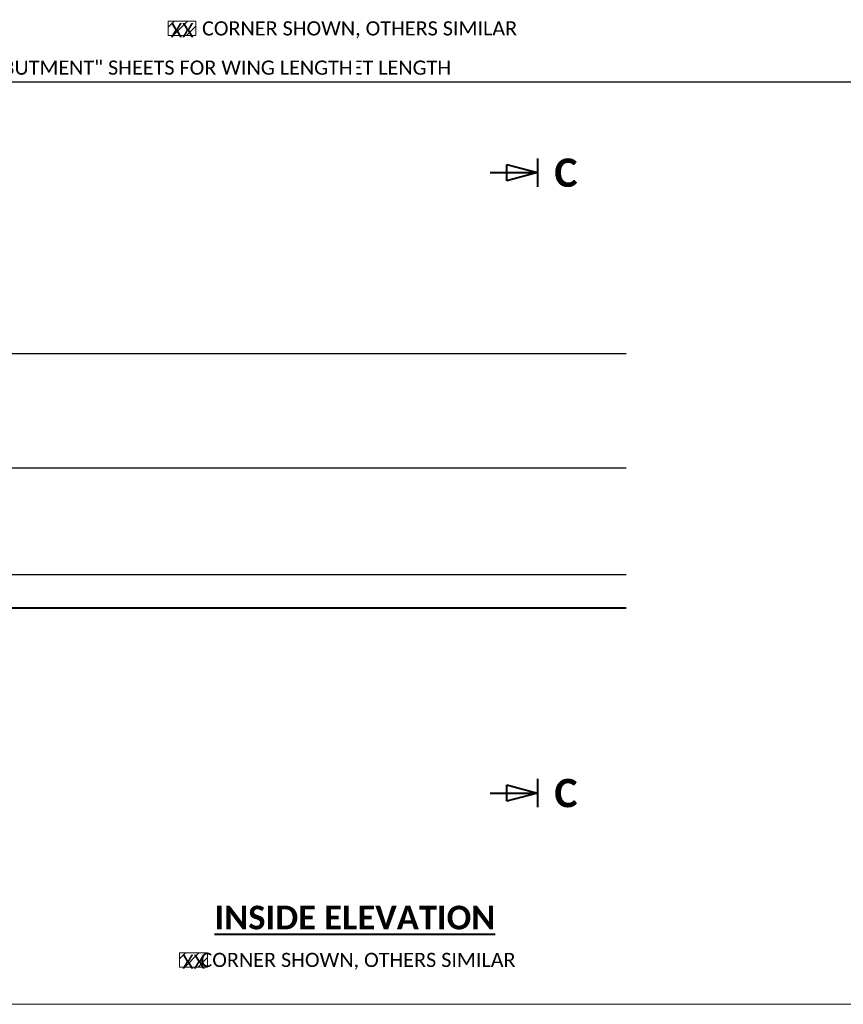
# Model space of a CAD drawing. Extents: x 625 to 2299, y 1056 to 1310.
# Tile 2 of 181: x 704 to 791, y 1058 to 1162. Entities that reach past the tile are written whole.
import ezdxf
from ezdxf.enums import TextEntityAlignment as Align

# ---------------------------------------------------------------- set-up
doc = ezdxf.new("R2010")
doc.units = 0
doc.header["$MEASUREMENT"] = 0
doc.layers.add('B_ANNO_DESIGN_NOTES', color=1, linetype='Continuous', lineweight=18, true_color=0xff0000)
for name, color, linetype, lineweight in [('B_ANNO_DIM', 7, 'Continuous', 18), ('B_ANNO_SYMB', 7, 'Continuous', 18), ('B_ANNO_TEXT', 7, 'Continuous', 18), ('B_ANNO_TEXT_TITLE', 7, 'Continuous', 40), ('B_CONC', 1, 'Continuous', 40), ('B_REBAR_SUB', 182, 'Continuous', 25)]:
    doc.layers.add(name, color=color, linetype=linetype, lineweight=lineweight)
doc.layers.add('B_ANNO_NOPLOT', color=47, linetype='Continuous', lineweight=18, plot=False)
doc.styles.add('Annotative', font='calibri.ttf', dxfattribs={"height": 0.0625})
doc.styles.get("Standard").update_dxf_attribs({"font": 'calibri.ttf'})
doc.styles.add('Title', font='calibrib.ttf', dxfattribs={"height": 0.125})
doc.dimstyles.new('Annotative', dxfattribs={"dimscale": 0, "dimtxt": 0.0625, "dimasz": 0.0625, "dimexe": 0.03125, "dimexo": 0.03125, "dimgap": 0.03125, "dimtad": 1, "dimdec": 3, "dimzin": 3, "dimdsep": 46, "dimlunit": 4, "dimtxsty": 'Standard', "dimblk": 'OPEN30', "dimcen": 0.03125, "dimaunit": 1, "dimadec": 0, "dimazin": 3, "dimtfac": 0.75, "dimtdec": 3, "dimtofl": 0, "dimtmove": 0, "dimatfit": 3, "dimldrblk": 'OPEN30', "dimfxl": 1, "dimtfill": 1, "dimfrac": 1, "dimtolj": 1, "dimtzin": 0, "dimarcsym": 0})

# ---------------------------------------------------------------- blocks, each defined once
blk = doc.blocks.new('_Open30')
at = {"color": 0, "linetype": 'ByBlock', "lineweight": -2}
for p, q in [((-1, 0.268), (0, 0)), ((0, 0), (-1, -0.268)), ((0, 0), (-1, 0))]:
    blk.add_line(p, q, dxfattribs=at)
blk = doc.blocks.new('*D317')
at = {"layer": 'B_ANNO_DIM', "color": 0, "lineweight": -2, "transparency": 16777216}
for p, q in [((12.75, 78.65), (12.75, 98.29)), ((172.4, 86.29), (172.4, 98.29)), ((170.9, 97.54), (14.25, 97.54))]:
    blk.add_line(p, q, dxfattribs=at)
at = {"layer": 'Defpoints', "color": 0, "transparency": 16777216}
for p in [(12.75, 97.54), (172.4, 85.54), (12.75, 77.9)]:
    blk.add_point(p, dxfattribs=at)
at = {"layer": 'B_ANNO_DIM', "color": 0, "lineweight": -2, "transparency": 16777216, "xscale": 1.5, "yscale": 1.5, "zscale": 1.5, "rotation": 180}
blk.add_blockref('_Open30', (12.75, 97.54), dxfattribs=at)
at = {"layer": 'B_ANNO_DIM', "color": 0, "lineweight": -2, "transparency": 16777216, "xscale": 1.5, "yscale": 1.5, "zscale": 1.5}
blk.add_blockref('_Open30', (172.4, 97.54), dxfattribs=at)
at = {"layer": 'B_ANNO_DIM', "color": 0, "transparency": 16777216, "insert": (92.57, 99.06), "char_height": 1.5, "attachment_point": 5, "bg_fill": 3, "box_fill_scale": 1.25, "bg_fill_color": 256, "bg_fill_true_color": 13158600, "bg_fill_transparency": 0}
blk.add_mtext('\\A1;{SEE "ABUTMENT" SHEETS FOR WING LENGTH}', dxfattribs=at)
blk = doc.blocks.new('*D530')
at = {"layer": 'B_ANNO_DIM', "color": 0, "lineweight": -2, "transparency": 16777216}
for p, q in [((12.75, 83.9), (12.75, 98.29)), ((172.4, 84.65), (172.4, 98.29)), ((170.9, 97.54), (14.25, 97.54))]:
    blk.add_line(p, q, dxfattribs=at)
at = {"layer": 'Defpoints', "color": 0, "transparency": 16777216}
for p in [(12.75, 97.54), (172.4, 83.9), (12.75, 83.15)]:
    blk.add_point(p, dxfattribs=at)
at = {"layer": 'B_ANNO_DIM', "color": 0, "lineweight": -2, "transparency": 16777216, "xscale": 1.5, "yscale": 1.5, "zscale": 1.5, "rotation": 180}
blk.add_blockref('_Open30', (12.75, 97.54), dxfattribs=at)
at = {"layer": 'B_ANNO_DIM', "color": 0, "lineweight": -2, "transparency": 16777216, "xscale": 1.5, "yscale": 1.5, "zscale": 1.5}
blk.add_blockref('_Open30', (172.4, 97.54), dxfattribs=at)
at = {"layer": 'B_ANNO_DIM', "color": 0, "transparency": 16777216, "insert": (92.57, 99.06), "char_height": 1.5, "attachment_point": 5, "bg_fill": 3, "box_fill_scale": 1.25, "bg_fill_color": 256, "bg_fill_true_color": 13158600, "bg_fill_transparency": 0}
blk.add_mtext('\\A1;SEE "STRUCTURAL APPROACH SLAB" SHEETS FOR PARAPET LENGTH', dxfattribs=at)
blk = doc.blocks.new('SECTION')
at = {"layer": 'B_ANNO_TEXT_TITLE'}
for p, q in [((-1.5, 0.75), (-1.5, -0.75)), ((-4, 0), (-1.5, 0)), ((-3.125, -0.4375), (-3.125, 0.4375)), ((-3.125, 0.4375), (-1.5, 0)), ((-1.5, 0), (-3.125, -0.4375))]:
    blk.add_line(p, q, dxfattribs=at)
at = {"layer": 'B_ANNO_TEXT_TITLE', "style": 'Title'}
blk.add_attdef('A', text='', height=1.5, dxfattribs=at).set_placement((0, 0), align=Align.MIDDLE_CENTER)
blk = doc.blocks.new('INS_SS42_BASE')
at = {"layer": 'B_ANNO_DESIGN_NOTES'}
h = blk.add_hatch(dxfattribs=at)
h.set_pattern_fill('ANSI31', color=256, scale=8)
h.set_pattern_definition([(45, (95.0886, 104.3849), (-0.7071, 0.7071), [])])
h.paths.add_polyline_path([(94.66, 103.97), (97.6, 103.97), (97.6, 102.47), (94.66, 102.47)])
h = blk.add_hatch(dxfattribs=at)
h.set_pattern_fill('ANSI31', color=256, scale=8)
h.set_pattern_definition([(45, (96.3003, 5.8572), (-0.7071, 0.7071), [])])
h.paths.add_polyline_path([(95.87, 5.44), (98.82, 5.44), (98.82, 3.94), (95.87, 3.94)])
for points in [[(94.66, 103.97), (97.6, 103.97), (97.6, 102.47), (94.66, 102.47)], [(95.87, 5.44), (98.82, 5.44), (98.82, 3.94), (95.87, 3.94)]]:
    blk.add_lwpolyline(points, close=True, dxfattribs=at)
at = {"layer": 'B_CONC'}
blk.add_lwpolyline([(143.08, 41.9), (12.75, 41.9), (12.75, 25.9)], dxfattribs=at)
at = {"layer": 'B_REBAR_SUB'}
for p, q in [((14.92, 68.82), (143.08, 68.82)), ((14.92, 56.74), (143.08, 56.74)), ((14.92, 45.46), (143.08, 45.46))]:
    blk.add_line(p, q, dxfattribs=at)
at = {"layer": 'B_ANNO_SYMB'}
ref = blk.add_blockref('SECTION', (136.72, 87.96), dxfattribs=dict(at, xscale=2, yscale=2, zscale=2))
ref.add_attrib('A', 'C', dxfattribs={"layer": '0', "height": 3, "style": 'Title'}).set_placement((136.72, 87.96, 1.68), align=Align.MIDDLE_CENTER)
ref = blk.add_blockref('SECTION', (136.72, 22.34), dxfattribs=dict(at, xscale=2, yscale=2, zscale=2))
ref.add_attrib('A', 'C', dxfattribs={"layer": '0', "height": 3, "style": 'Title'}).set_placement((136.72, 22.34, 1.68), align=Align.MIDDLE_CENTER)
at = {"lineweight": 30, "flags": 104}
for tag, p in [('SUB1', (311.28, 226.1, 1.68)), ('SUB2', (319.28, 226.1, 1.68))]:
    blk.add_attdef(tag, text='', height=1.5, dxfattribs=at).set_placement(p, align=Align.MIDDLE_CENTER)
at = {"layer": 'B_ANNO_TEXT', "insert": (131.56, 103.97), "char_height": 1.5001, "attachment_point": 3, "style": 'Annotative'}
blk.add_mtext('      CORNER SHOWN, OTHERS SIMILAR', dxfattribs=at)
at = {"layer": 'B_ANNO_TEXT', "insert": (113.46, 5.44), "char_height": 1.5001, "attachment_point": 2, "line_spacing_factor": 0.8, "style": 'Annotative'}
blk.add_mtext('\\pxi-2,l3,t3;^I CORNER SHOWN, OTHERS SIMILAR', dxfattribs=at)
at = {"layer": 'B_ANNO_TEXT', "lineweight": 30, "flags": 104}
for tag, p in [('SUB1', (311.28, 226.1)), ('SUB2', (319.28, 226.1))]:
    blk.add_attdef(tag, text='', height=1.5, dxfattribs=at).set_placement(p, align=Align.MIDDLE_CENTER)
at = {"layer": 'B_ANNO_TEXT', "style": 'Annotative'}
for tag, p in [('CORNER1', (97.36, 101.83)), ('CORNER2', (98.57, 3.31))]:
    blk.add_attdef(tag, text='', height=1.5, dxfattribs=at).set_placement(p, align=Align.BOTTOM_RIGHT)
at = {"layer": 'B_ANNO_TEXT_TITLE', "insert": (114.41, 9.16), "char_height": 2.5, "attachment_point": 5, "line_spacing_factor": 0.8, "style": 'Title', "bg_fill": 3, "box_fill_scale": 1.5, "bg_fill_color": 255, "bg_fill_transparency": 0}
blk.add_mtext('{\\LINSIDE ELEVATION}', dxfattribs=at)
at = {"layer": 'B_ANNO_NOPLOT', "flags": 128}
blk.add_lwpolyline([(0, 0), (0, 252), (323.93, 252), (323.93, 238.86), (378, 238.86), (378, 40.5), (316.57, 40.5), (316.57, 0), (0, 0)], dxfattribs=at)
blk = doc.blocks.new('*U307')
at = {"layer": 'B_ANNO_DIM'}
dim = blk.add_linear_dim(base=(12.749, 97.5442, 0.8422), p1=(172.4003, 85.5399, 0.8422), p2=(12.749, 77.9013, 0.8422), text='{SEE "ABUTMENT" SHEETS FOR WING LENGTH}', dimstyle='Annotative', dxfattribs=at)
dim.commit()
dim.dimension.update_dxf_attribs({"geometry": '*D317', "text_midpoint": (92.5747, 99.0627, 0.8422)})
blk = doc.blocks.new('*U520')
at = {"layer": 'B_ANNO_DIM', "lineweight": 30}
for tag, p in [('S5BAR1', (158.4042, 240.8503)), ('S5BAR2', (184.1358, 218.628)), ('S5BAR3', (187.2345, 185.3889))]:
    blk.add_attdef(tag, text='', height=1.5, dxfattribs=at).set_placement(p, align=Align.MIDDLE_LEFT)
at = {"layer": 'B_ANNO_DIM', "style": 'Annotative'}
blk.add_attdef('8INSPA2', text='', height=1.5, dxfattribs=at).set_placement((141.9126, 15.4002), align=Align.BOTTOM_RIGHT)
at = {"layer": 'B_ANNO_DIM'}
dim = blk.add_linear_dim(base=(12.749, 97.5442), p1=(172.4003, 83.8974), p2=(12.749, 83.1474), text='SEE "STRUCTURAL APPROACH SLAB" SHEETS FOR PARAPET LENGTH', dimstyle='Annotative', dxfattribs=at)
dim.commit()
dim.dimension.update_dxf_attribs({"geometry": '*D530', "text_midpoint": (92.5747, 99.0627)})

msp = doc.modelspace()

# ---------------------------------------------------------------- block references
msp.add_blockref('*U520', (624.94, 1058.3))

# ---------------------------------------------------------------- next in the draw order: block references
msp.add_blockref('*U307', (624.94, 1058.3))

# ---------------------------------------------------------------- next in the draw order: block references
ref = msp.add_blockref('INS_SS42_BASE', (624.94, 1058.3))
ref.add_attrib('CORNER1', 'XX', dxfattribs={"layer": 'B_ANNO_TEXT', "height": 1.5, "style": 'Annotative'}).set_placement((722.3, 1160.13), align=Align.BOTTOM_RIGHT)
ref.add_attrib('CORNER2', 'XX', dxfattribs={"layer": 'B_ANNO_TEXT', "height": 1.5, "style": 'Annotative'}).set_placement((723.51, 1061.6), align=Align.BOTTOM_RIGHT)

doc.saveas('drawing.dxf')
